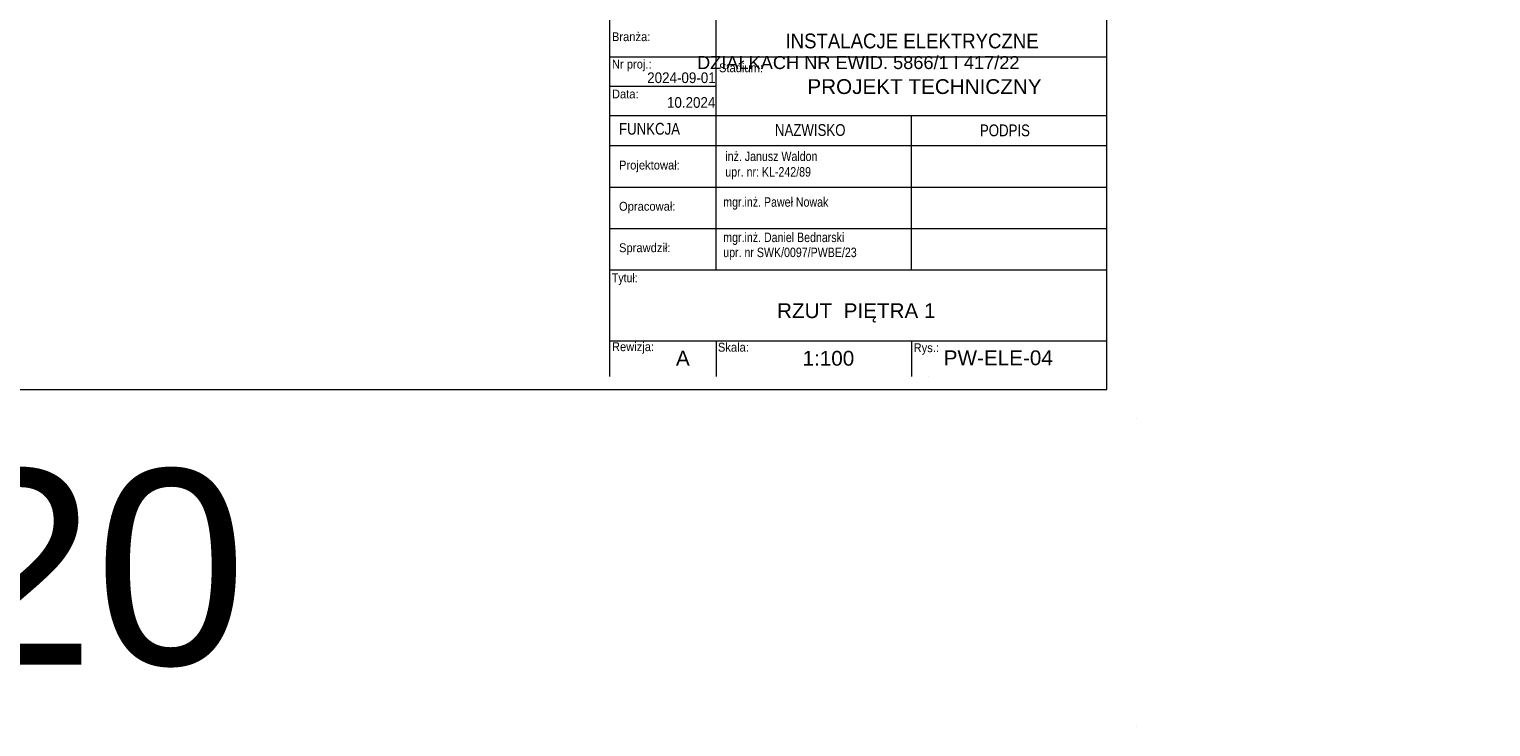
# Model space of a CAD drawing. Header units: millimetres. Extents: x -232602 to -175679, y -119570 to -82350.
# Tile 28 of 36: x -200377 to -175679, y -116469 to -104684. Entities that reach past the tile are written whole.
import ezdxf
from ezdxf.xclip import XClip

# ---------------------------------------------------------------- set-up
doc = ezdxf.new("R2010")
doc.units = ezdxf.units.MM
doc.header["$MEASUREMENT"] = 0
doc.header["$XCLIPFRAME"] = 0
doc.layers.add('2D - Rysunki i Obrazki', color=7, linetype='Continuous')
for name, color, linetype, lineweight in [('PT_ELE_4_6_Defpoints_Nr_pióra__7', 7, 'Continuous', 18), ('PT_ELE_4_6_G-Cienka_Nr_pióra__7', 7, 'Continuous', 18), ('PT_ELE_4_6_G-Opisy_Nr_pióra__7', 7, 'Continuous', 18), ('PT_ELE_4_6_G-Ramka_Nr_pióra__7', 7, 'Continuous', 18), ('PT_ELE_4_6_G-Tabelka_Nr_pióra__7', 7, 'Continuous', 18)]:
    doc.layers.add(name, color=color, linetype=linetype, lineweight=lineweight)
doc.styles.add('STYL_AUTOMATYCZNY_1', font='arial.ttf')
doc.styles.add('STYL_AUTOMATYCZNY_2', font='arial.ttf', dxfattribs={"width": 0.8})
doc.styles.add('STYL_AUTOMATYCZNY_4', font='arial.ttf', dxfattribs={"width": 0.9})
doc.styles.add('STYL_AUTOMATYCZNY_5', font='arial.ttf', dxfattribs={"width": 0.85})

# ---------------------------------------------------------------- blocks, each defined once
blk = doc.blocks.new('Rysunek_1_6', base_point=(-200661, -99450))
at = {"layer": 'PT_ELE_4_6_Defpoints_Nr_pióra__7', "color": 7, "linetype": 'Continuous', "lineweight": 18}
for p, q in [((-185178, -110550), (-185178, -110550)), ((-185178, -110550), (-185178, -110550)), ((-182166, -110769), (-182166, -110769)), ((-182166, -110769), (-182166, -110769)), ((-181666, -111269), (-181666, -111269)), ((-181666, -116469), (-181666, -116469))]:
    blk.add_line(p, q, dxfattribs=at)
at = {"layer": 'PT_ELE_4_6_G-Cienka_Nr_pióra__7', "color": 7, "linetype": 'Continuous', "lineweight": 18}
for p, q in [((-188766, -108750), (-188766, -103950)), ((-190566, -105150), (-182166, -105150)), ((-188772, -105650), (-190566, -105650)), ((-182166, -106150), (-190566, -106150)), ((-185466, -108750), (-185466, -106150)), ((-190566, -106650), (-182166, -106650)), ((-190566, -107350), (-182166, -107350)), ((-188766, -107350), (-182166, -107350)), ((-190566, -108050), (-182166, -108050)), ((-190566, -108750), (-182166, -108750)), ((-190566, -109950), (-182166, -109950)), ((-188766, -109950), (-188766, -110550)), ((-185466, -109950), (-185466, -110550))]:
    blk.add_line(p, q, dxfattribs=at)
at = {"layer": 'PT_ELE_4_6_G-Ramka_Nr_pióra__7', "color": 7, "linetype": 'Continuous', "lineweight": 18, "flags": 128}
blk.add_lwpolyline([(-220166, -83069), (-220166, -110769), (-182166, -110769), (-182166, -83069)], close=True, dxfattribs=at)
blk.add_lwpolyline([(-190566, -110550), (-190566, -98721), (-182166, -98721)], dxfattribs=at)
at = {"layer": 'PT_ELE_4_6_G-Tabelka_Nr_pióra__7', "color": 7, "linetype": 'Continuous', "lineweight": 18}
for p, q in [((-175679, -111050), (-175679, -111050)), ((-181666, -111269), (-181666, -111269))]:
    blk.add_line(p, q, dxfattribs=at)
at = {"layer": 'PT_ELE_4_6_Defpoints_Nr_pióra__7', "color": 7, "linetype": 'Continuous', "lineweight": 18, "insert": (-206826, -113796), "char_height": 3300, "attachment_point": 5, "style": 'STYL_AUTOMATYCZNY_1'}
blk.add_mtext('\\A1;{\\pqc;\\fArial|b0|i0|c238|p0;\\W1.000000;297 x 420}', dxfattribs=at)
at = {"layer": 'PT_ELE_4_6_G-Opisy_Nr_pióra__7', "color": 7, "linetype": 'Continuous', "lineweight": 18, "insert": (-186367, -105360), "char_height": 220, "width": 8219.23, "attachment_point": 8, "line_spacing_factor": 4, "style": 'STYL_AUTOMATYCZNY_1'}
blk.add_mtext('\\A1;{\\pqc;\\fArial|b0|i0|c238|p0;\\W1.000000;\\P\\pqc;\\pt6380;\\fArial|b0|i0|c238|p0;\\W1.000000;BUDOWA BUDYNKU ADMINISTRACYJNO-BIUROWEGO\\P\\pqc;\\pt6380;\\fArial|b0|i0|c238|p0;\\W1.000000;I BUDYNKU TECHNICZNO-GARAŻOWEGO WRAZ Z \\fArial|b0|i0|c238|p0;\\W1.000000;NIEZBĘDNYMI URZĄDZENIAMI ORAZ PARKINGIEM NA \\fArial|b0|i0|c238|p0;\\W1.000000;DZIAŁKACH NR EWID. 5866/1 I 417/22}', dxfattribs=at)
at = {"layer": 'PT_ELE_4_6_G-Opisy_Nr_pióra__7', "color": 7, "linetype": 'Continuous', "lineweight": 18}
for s, insert, char_height, attachment_point, style in [('\\A1;{\\pql;\\fArial|b0|i0|c238|p0;\\W0.900000;Branża:}', (-190530, -104887), 150, 7, 'STYL_AUTOMATYCZNY_4'), ('\\A1;{\\pqc;\\fArial|b0|i0|c238|p0;\\W0.900000;INSTALACJE ELEKTRYCZNE}', (-185458, -104884), 250, 5, 'STYL_AUTOMATYCZNY_4'), ('\\A1;{\\pql;\\fArial|b0|i0|c238|p0;\\W0.900000;Nr proj.:}', (-190530, -105394), 150, 7, 'STYL_AUTOMATYCZNY_4'), ('\\A1;{\\pql;\\fArial|b0|i0|c238|p0;\\W0.900000;2024-09-01}', (-189934, -105596), 180, 7, 'STYL_AUTOMATYCZNY_4'), ('\\A1;{\\pql;\\fArial|b0|i0|c238|p0;\\W0.900000;Stadium:}', (-188721, -105412), 150, 7, 'STYL_AUTOMATYCZNY_4'), ('\\A1;{\\pql;\\fArial|b0|i0|c238|p0;\\W0.900000;Data:}', (-190530, -105855), 150, 7, 'STYL_AUTOMATYCZNY_4'), ('\\A1;{\\pqc;\\fArial|b0|i0|c238|p0;\\W1.000000;PROJEKT TECHNICZNY}', (-185248, -105655), 250, 5, 'STYL_AUTOMATYCZNY_1'), ('\\A1;{\\pql;\\fArial|b0|i0|c238|p0;\\W0.900000;10.2024}', (-189600, -106014), 180, 7, 'STYL_AUTOMATYCZNY_4'), ('\\A1;{\\pql;\\fArial|b0|i0|c238|p0;\\W0.800000;FUNKCJA}', (-190410, -106469), 200, 7, 'STYL_AUTOMATYCZNY_2'), ('\\A1;{\\pql;\\fArial|b0|i0|c238|p0;\\W0.800000;NAZWISKO}', (-187775, -106490), 200, 7, 'STYL_AUTOMATYCZNY_2'), ('\\A1;{\\pql;\\fArial|b0|i0|c238|p0;\\W0.800000;PODPIS}', (-184311, -106496), 200, 7, 'STYL_AUTOMATYCZNY_2'), ('\\A1;{\\pql;\\fArial|b0|i0|c238|p0;\\W0.900000;Projektował:}', (-190410, -107100), 150, 7, 'STYL_AUTOMATYCZNY_4'), ('\\A1;{\\pql;\\fArial|b0|i0|c238|p0;\\W0.900000;Opracował:}', (-190410, -107796), 150, 7, 'STYL_AUTOMATYCZNY_4'), ('\\A1;{\\pql;\\fArial|b0|i0|c238|p0;\\W0.800000;mgr.inż. Paweł Nowak}', (-188649, -107732), 160.66, 7, 'STYL_AUTOMATYCZNY_2'), ('\\A1;{\\pql;\\fArial|b0|i0|c238|p0;\\W0.800000;mgr.inż. Daniel Bednarski}', (-188649, -108329), 160.66, 7, 'STYL_AUTOMATYCZNY_2'), ('\\A1;{\\pql;\\fArial|b0|i0|c238|p0;\\W0.900000;Sprawdził:}', (-190410, -108496), 150, 7, 'STYL_AUTOMATYCZNY_4'), ('\\A1;{\\pql;\\fArial|b0|i0|c238|p0;\\W0.800000;upr. nr SWK/0097/PWBE/23}', (-188649, -108583), 160.66, 7, 'STYL_AUTOMATYCZNY_2'), ('\\A1;{\\pql;\\fArial|b0|i0|c238|p0;\\W0.850000;Tytuł:}', (-190530, -109004), 150, 7, 'STYL_AUTOMATYCZNY_5'), ('\\A1;{\\pqc;\\fArial|b0|i0|c238|p0;\\W1.000000;RZUT  PIĘTRA 1}', (-186401, -109477), 250, 5, 'STYL_AUTOMATYCZNY_1'), ('\\A1;{\\pql;\\fArial|b0|i0|c238|p0;\\W0.900000;Rewizja:}', (-190530, -110168), 150, 7, 'STYL_AUTOMATYCZNY_4'), ('\\A1;{\\pql;\\fArial|b0|i0|c238|p0;\\W1.000000;A}', (-189448, -110242), 250, 4, 'STYL_AUTOMATYCZNY_1'), ('\\A1;{\\pql;\\fArial|b0|i0|c238|p0;\\W0.900000;Skala:}', (-188739, -110134), 150, 7, 'STYL_AUTOMATYCZNY_4'), ('\\A1;{\\pql;\\fArial|b0|i0|c238|p0;\\W1.000000;1:100}', (-187309, -110245), 250, 4, 'STYL_AUTOMATYCZNY_1'), ('\\A1;{\\pql;\\fArial|b0|i0|c238|p0;\\W0.900000;Rys.:}', (-185432, -110185), 150, 7, 'STYL_AUTOMATYCZNY_4'), ('\\A1;{\\pql;\\fArial|b0|i0|c238|p0;\\W1.000000;PW-ELE-04}', (-184923, -110364), 250, 7, 'STYL_AUTOMATYCZNY_1')]:
    blk.add_mtext(s, dxfattribs=dict(at, insert=insert, char_height=char_height, attachment_point=attachment_point, style=style))
at = {"layer": 'PT_ELE_4_6_G-Opisy_Nr_pióra__7', "color": 7, "linetype": 'Continuous', "lineweight": 18, "insert": (-188614, -107223), "char_height": 160.66, "attachment_point": 7, "line_spacing_factor": 0.984229, "style": 'STYL_AUTOMATYCZNY_2'}
blk.add_mtext('\\A1;{\\pql;\\fArial|b0|i0|c238|p0;\\W0.800000;inż. Janusz Waldon\\P\\pql;\\fArial|b0|i0|c238|p0;\\W0.800000;upr. nr: KL-242/89}', dxfattribs=at)

msp = doc.modelspace()

# ---------------------------------------------------------------- block references
at = {"layer": '2D - Rysunki i Obrazki', "color": 253, "linetype": 'Continuous', "lineweight": 18, "true_color": 0xaaaaaa}
ref = msp.add_blockref('Rysunek_1_6', (-200661.4, -99449.8), dxfattribs=at)
XClip(ref).set_block_clipping_path([(-225643.694101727, -116549.9316383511), (-175679.1071871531, -82349.5969288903)])

doc.saveas('drawing.dxf')
